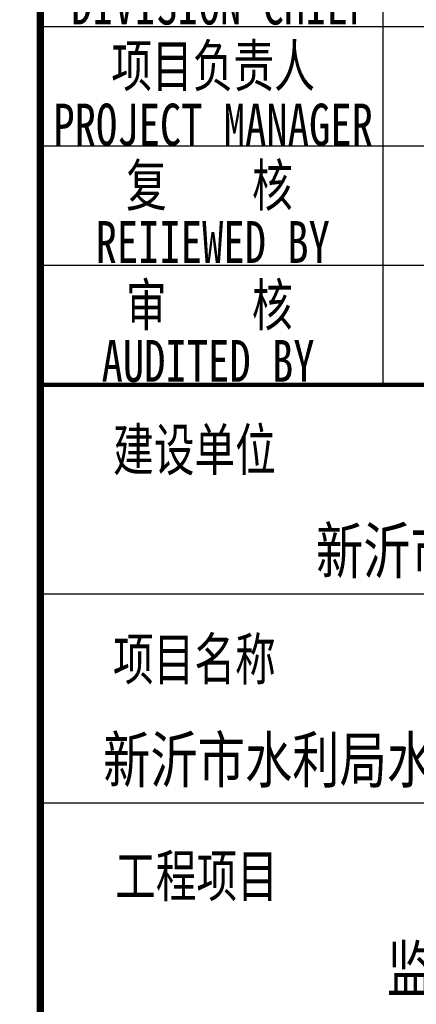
# Model space of a CAD drawing. Extents: x 427948 to 764348, y 274849 to 601549.
# Tile 136 of 212: x 757610 to 760270, y 459501 to 466094. Entities that reach past the tile are written whole.
import ezdxf
from ezdxf.enums import TextEntityAlignment as Align

# ---------------------------------------------------------------- set-up
doc = ezdxf.new("R2010")
doc.units = 0
doc.header["$LTSCALE"] = 1000
doc.header["$MEASUREMENT"] = 0
doc.layers.get('0').update_dxf_attribs({"linetype": 'CONTINUOUS'})
doc.layers.add('PUB_TITLE', color=4, linetype='CONTINUOUS')
doc.layers.add('TK', color=7, linetype='CONTINUOUS')
doc.styles.add('-宋体', font='txt', dxfattribs={"width": 0.8})
doc.styles.add('TKHZ1', font='txt', dxfattribs={"width": 0.8})

# ---------------------------------------------------------------- blocks, each defined once
blk = doc.blocks.new('24')
at = {"layer": 'PUB_TITLE'}
for p, q in [((-1114188.9, 154908.4), (-1114188.9, 161318.9)), ((-1116488.9, 157318.9), (-1110888.9, 157318.9)), ((-1116488.9, 156518.9), (-1110888.9, 156518.9)), ((-1116488.9, 155718.9), (-1110888.9, 155718.9)), ((-1116488.9, 154918.9), (-1110888.9, 154918.9)), ((-1116488.9, 154918.9), (-1110888.9, 154918.9)), ((-1116488.9, 153518.9), (-1110888.9, 153518.9)), ((-1116488.9, 152118.9), (-1110888.9, 152118.9))]:
    blk.add_line(p, q, dxfattribs=at)
for points, const_width in [([(-1116488.9, 145318.9), (-1116488.9, 202718.9)], 50), ([(-1116488.9, 154918.9), (-1110888.9, 154918.9)], 29.8)]:
    blk.add_lwpolyline(points, dxfattribs=dict(at, const_width=const_width))
at = {"layer": 'TK', "style": '-宋体', "width": 0.75}
for s, p in [('DIVISION CHIEF', (-1115283.2, 157471.4)), ('项目负责人', (-1115329.6, 157059.8)), ('PROJECT MANAGER', (-1115329.6, 156661.4)), ('复    核', (-1115354.3, 156260.4)), ('REIIEWED BY', (-1115332.3, 155874.9)), ('审    核', (-1115355.4, 155460.4)), ('AUDITED BY', (-1115363.4, 155076.4)), ('工程项目', (-1115441.1, 151633.1))]:
    blk.add_text(s, height=280, dxfattribs=at).set_placement(p, align=Align.MIDDLE)
for s, p in [('建设单位', (-1116000.7, 154343.9)), ('项目名称', (-1116001.3, 152942.3))]:
    blk.add_text(s, height=280, dxfattribs=at).set_placement(p)
at = {"layer": 'TK', "style": 'TKHZ1', "width": 0.8}
for s, p in [('新沂市水利局', (-1113688.9, 153654.9)), ('新沂市水利局水质水量监测站项目', (-1113688.9, 152254.9)), ('监测站', (-1113688.9, 150854.9))]:
    blk.add_text(s, height=304.92, dxfattribs=at).set_placement(p, align=Align.CENTER)

msp = doc.modelspace()

# ---------------------------------------------------------------- block references
msp.add_blockref('24', (1874236.9, 308730.5))

doc.saveas('drawing.dxf')
